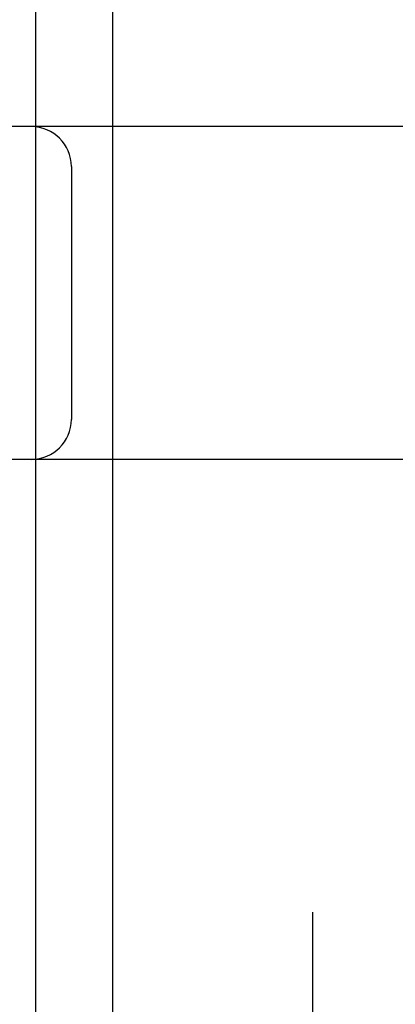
# Model space of a CAD drawing. Header units: inches. Extents: x 0 to 309, y 0 to 200.
# Tile 50 of 64: x 107.596 to 107.738, y 103.291 to 103.66. Entities that reach past the tile are written whole.
import ezdxf

# ---------------------------------------------------------------- set-up
doc = ezdxf.new("R2010")
doc.units = ezdxf.units.IN
doc.header["$LTSCALE"] = 17
doc.header["$MEASUREMENT"] = 0
doc.linetypes.add('HIDDEN', pattern=[0.2, 0.1, -0.1])
doc.layers.add('DEFAULT_2', color=8, linetype='HIDDEN')
doc.layers.add('RIGHTHAND_DOOR_ASSEMBLY', color=7, linetype='CONTINUOUS')

msp = doc.modelspace()

# ---------------------------------------------------------------- linework, layer by layer
at = {"layer": 'DEFAULT_2', "color": 8, "linetype": 'HIDDEN'}
for p, q in [((107.63154, 99.15312), (107.63154, 104.65362)), ((109.12904, 103.62029), (106.63406, 103.62029)), ((107.61592, 103.60529), (107.61592, 103.51029)), ((108.38154, 103.49529), (107.38154, 103.49529))]:
    msp.add_line(p, q, dxfattribs=at)
for centre, start, end in [((107.60092, 103.60529), 0, 90), ((107.60092, 103.51029), 270, 360)]:
    msp.add_arc(centre, 0.015, start, end, dxfattribs=at)
at = {"layer": 'RIGHTHAND_DOOR_ASSEMBLY', "color": 8, "linetype": 'HIDDEN'}
msp.add_line((107.70654, 113.52529), (107.70654, 90.71529), dxfattribs=at)
at = {"layer": 'RIGHTHAND_DOOR_ASSEMBLY', "color": 3, "linetype": 'Continuous'}
msp.add_line((107.60254, 90.87029), (107.60254, 113.37029), dxfattribs=at)

doc.saveas('drawing.dxf')
